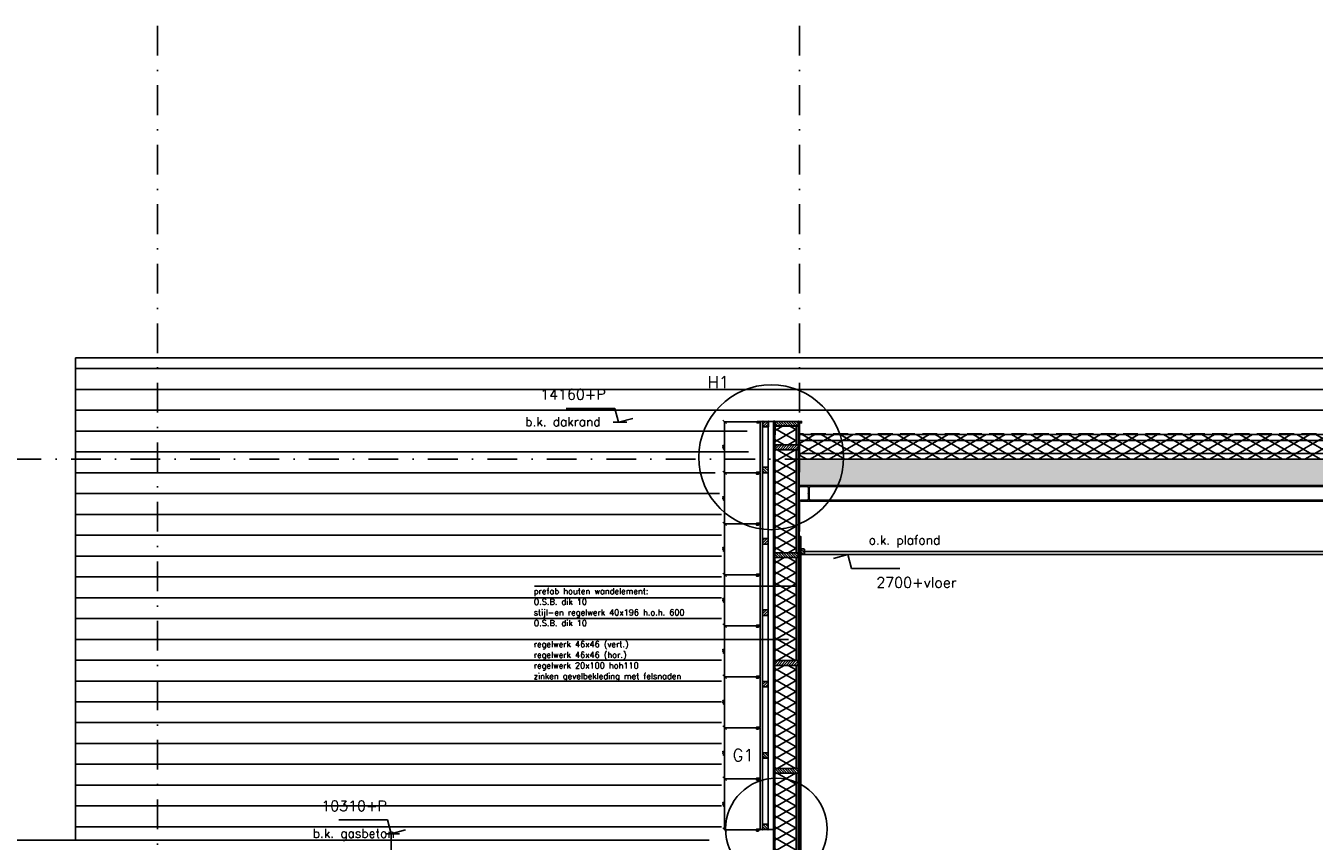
# Model space of a CAD drawing. Extents: x 0 to 317513, y 0 to 193913.
# Tile 29 of 105: x 202916 to 213749, y 103087 to 109939. Entities that reach past the tile are written whole.
import ezdxf

# ---------------------------------------------------------------- set-up
doc = ezdxf.new("R2010")
doc.units = 0
doc.header["$LTSCALE"] = 20
doc.header["$MEASUREMENT"] = 0
doc.header["$PDSIZE"] = -1
for name, pattern in [('DASHDOT', [25, 12.5, -6.25, 0, -6.25]), ('DD1', [2.66667, 1.66667, -0.5, 0, -0.5]), ('HIDDEN', [9.375, 6.25, -3.125])]:
    doc.linetypes.add(name, pattern=pattern)
doc.layers.get('0').update_dxf_attribs({"linetype": 'CONTINUOUS'})
doc.layers.get('DEFPOINTS').update_dxf_attribs({"linetype": 'CONTINUOUS'})
for name, color, linetype in [('25', 7, 'CONTINUOUS'), ('_DETAILNUMMERS', 4, 'CONTINUOUS'), ('_DETAILNUMMERSTEKST', 4, 'CONTINUOUS'), ('A--01A1_ACEER', 1, 'CONTINUOUS'), ('A--A21--_F-23-', 9, 'CONTINUOUS'), ('A--A23--_F--3-', 9, 'CONTINUOUS'), ('A--A25--_F--3-', 9, 'CONTINUOUS'), ('A--A42--_F--3-', 9, 'CONTINUOUS'), ('A--A42--_F-23-', 9, 'CONTINUOUS'), ('A--L13D3_VLOEREN', 3, 'CONTINUOUS'), ('A--L21--', 3, 'CONTINUOUS'), ('A--L21--_F-23-', 4, 'CONTINUOUS'), ('A--L21D2_BUITENWAND', 2, 'CONTINUOUS'), ('A--L21D3_BUITENWAND', 3, 'CONTINUOUS'), ('A--L25--', 7, 'CONTINUOUS'), ('A--L25--_F-23-', 7, 'CONTINUOUS'), ('A--L27DC4_DAKEN', 4, 'HIDDEN'), ('A--L28--', 7, 'CONTINUOUS'), ('A--L28--_F--3-', 1, 'CONTINUOUS'), ('A--L28D1_KONSTRUKTIES', 1, 'CONTINUOUS'), ('A--L31--', 2, 'CONTINUOUS'), ('A--L31A1_BUITENKOZIJN', 1, 'CONTINUOUS'), ('A--L35-D2-_PLAFONDS', 2, 'CONTINUOUS'), ('A--L35-D4-_PLAFONDS', 4, 'CONTINUOUS'), ('A--L42--', 7, 'CONTINUOUS'), ('A--L42--_F--3-', 7, 'CONTINUOUS'), ('A--L42--_F-23-', 7, 'CONTINUOUS'), ('A--M$1A-_F123-', 1, 'CONTINUOUS'), ('A--M01A1_MAATVOERING', 1, 'CONTINUOUS'), ('A--M01B1_HOOGTE_MAATV', 1, 'CONTINUOUS'), ('A--T$1A-_F123_20', 1, 'CONTINUOUS'), ('A--T01A-25_TEKST', 2, 'CONTINUOUS'), ('A--T01B2_HOOGTE_MAATV', 2, 'CONTINUOUS'), ('A--T01B3_HOOGTE_MAATV', 3, 'CONTINUOUS'), ('STRAMIEN', 8, 'DD1'), ('X--LR---_CP', 7, 'CONTINUOUS')]:
    doc.layers.add(name, color=color, linetype=linetype)
doc.styles.add('HIEMSTRA', font='romans.shx')
doc.styles.add('HOOGTEXT', font='ROMANS.shx', dxfattribs={"height": 2.5})
doc.styles.add('MAATLIJN', font='ROMANS')
doc.dimstyles.new('ALFA25', dxfattribs={"dimscale": 0.3, "dimtxt": 50, "dimasz": 100, "dimexe": 0, "dimexo": 0, "dimgap": 2, "dimtad": 1, "dimdec": 0, "dimzin": 0, "dimdsep": 46, "dimtxsty": 'MAATLIJN', "dimblk1": 'OBLIQUE', "dimblk2": 'OBLIQUE', "dimsah": 1, "dimcen": 0, "dimclrd": 1, "dimclre": 1, "dimclrt": 2, "dimadec": 0, "dimazin": 0, "dimtfac": 0.75, "dimtdec": 4, "dimtix": 1, "dimtmove": 2, "dimatfit": 3, "dimldrblk": 'OBLIQUE', "dimfxl": 0, "dimtvp": 1.5, "dimtolj": 1, "dimtzin": 0, "dimarcsym": 0})
pattern_1 = [(45, (0, 0), (-10.6066, 10.6066), [])]

# ---------------------------------------------------------------- blocks, each defined once
blk = doc.blocks.new('Q020259-')
at = {"layer": 'A--A25--_F--3-'}
h = blk.add_hatch(dxfattribs=at)
h.set_pattern_fill('ALFALINE', color=256, scale=15, style=0, pattern_type=2)
h.set_pattern_definition(pattern_1)
h.paths.add_polyline_path([(0, 0), (0, 46), (28, 46), (28, 0)])
at = {"layer": 'A--L25--_F-23-', "color": 2, "linetype": 'Continuous'}
blk.add_lwpolyline([(0, 0), (0, 46), (28, 46), (28, 0)], close=True, dxfattribs=at)
at = {"layer": 'X--LR---_CP'}
for p in [(0, 0), (0, 0), (28, 0)]:
    blk.add_point(p, dxfattribs=at)
blk = doc.blocks.new('*U866')
at = {"layer": 'A--A42--_F-23-', "linetype": 'Continuous'}
h = blk.add_hatch(dxfattribs=at)
h.set_pattern_fill('ALFALINE', color=256, scale=40, style=0)
h.set_pattern_definition([(45, (-209414.277, -101805.453), (-28.284271, 28.284271), [])])
h.paths.add_polyline_path([(0, 0), (-5, 0), (-5, 4809), (0, 4809), (5, 4809), (5, 0)])
at = {"layer": 'A--L42--_F-23-', "color": 2, "linetype": 'Continuous'}
for points in [[(0, 0), (-5, 0), (-5, 4809), (0, 4809)], [(0, 0), (5, 0), (5, 4809), (0, 4809)]]:
    blk.add_lwpolyline(points, dxfattribs=at)
blk = doc.blocks.new('*U865')
at = {"layer": 'A--A42--_F-23-', "linetype": 'Continuous'}
h = blk.add_hatch(dxfattribs=at)
h.set_pattern_fill('ALFALINE', color=256, scale=40, style=0)
h.set_pattern_definition([(45, (-209208.322, -101805.453), (-28.284271, 28.284271), [])])
h.paths.add_polyline_path([(0, 0), (-5, 0), (-5, 4811), (0, 4811), (5, 4811), (5, 0)])
at = {"layer": 'A--L42--_F-23-', "color": 2, "linetype": 'Continuous'}
for points in [[(0, 0), (-5, 0), (-5, 4811), (0, 4811)], [(0, 0), (5, 0), (5, 4811), (0, 4811)]]:
    blk.add_lwpolyline(points, dxfattribs=at)
blk = doc.blocks.new('NH40_196')
at = {"layer": 'A--A25--_F--3-'}
h = blk.add_hatch(dxfattribs=at)
h.set_pattern_fill('ALFALINE', color=256, scale=15, style=0, pattern_type=2)
h.set_pattern_definition([(45, (-6, 0), (-10.6066, 10.6066), [])])
h.paths.add_polyline_path([(0, 0), (0, 196), (40, 196), (40, 0)])
at = {"layer": 'A--L25--_F-23-', "color": 2, "linetype": 'Continuous'}
blk.add_lwpolyline([(0, 0), (0, 196), (40, 196), (40, 0)], close=True, dxfattribs=at)
at = {"layer": 'X--LR---_CP'}
for p in [(0, 0), (0, 0), (40, 0)]:
    blk.add_point(p, dxfattribs=at)
blk = doc.blocks.new('*U864')
at = {"layer": 'A--A42--_F--3-', "linetype": 'Continuous'}
h = blk.add_hatch(dxfattribs=at)
h.set_pattern_fill('ALFALINE', color=256, scale=40, angle=45, style=0)
h.set_pattern_definition([(90, (-209425.527, -101712.148), (-40, 7e-15), [])])
h.paths.add_polyline_path([(0, 0), (6, -6), (6, 3936), (0, 3936), (-6, 3936), (-6, 6)])
at = {"layer": 'A--L42--_F--3-', "color": 3, "linetype": 'Continuous'}
for points in [[(-6, 6), (-6, 6), (-6, 3936), (0, 3936)], [(6, -6), (6, -6), (6, 3936), (0, 3936)], [(6, -6), (6, -6), (6, 3936), (0, 3936)], [(6, -6), (6, -6), (6, 3936), (0, 3936)]]:
    blk.add_lwpolyline(points, dxfattribs=at)
blk = doc.blocks.new('Q020261-')
at = {"layer": 'A--A25--_F--3-'}
h = blk.add_hatch(dxfattribs=at)
h.set_pattern_fill('ALFALINE', color=256, scale=15, style=0, pattern_type=2)
h.set_pattern_definition(pattern_1)
h.paths.add_polyline_path([(0, 0), (0, 46), (46, 46), (46, 0)])
at = {"layer": 'A--L25--_F-23-', "color": 2, "linetype": 'Continuous'}
blk.add_lwpolyline([(0, 0), (0, 46), (46, 46), (46, 0)], close=True, dxfattribs=at)
at = {"layer": 'X--LR---_CP'}
for p in [(0, 0), (0, 0), (46, 0)]:
    blk.add_point(p, dxfattribs=at)
blk = doc.blocks.new('_OBLIQUE')
at = {"color": 0, "linetype": 'ByBlock'}
blk.add_line((-0.5, -0.5), (0.5, 0.5), dxfattribs=at)
blk = doc.blocks.new('*D258')
at = {"color": 1, "linetype": 'ByBlock'}
for p, q in [((209079, 125105), (208792, 125105)), ((208792, 124676), (208792, 125105)), ((209091, 124676), (208792, 124676))]:
    blk.add_line(p, q, dxfattribs=at)
at = {"layer": 'DEFPOINTS', "color": 0, "linetype": 'ByBlock'}
for p in [(208792, 125105), (209079, 125105), (209091, 124676)]:
    blk.add_point(p, dxfattribs=at)
at = {"color": 1, "linetype": 'ByBlock', "xscale": 30, "yscale": 30, "zscale": 30}
for p, rotation in [((208792, 125105), 90), ((208792, 124676), 270)]:
    blk.add_blockref('_OBLIQUE', p, dxfattribs=dict(at, rotation=rotation))
at = {"color": 2, "linetype": 'ByBlock', "insert": (208783, 124891), "char_height": 15, "attachment_point": 5, "rotation": 90, "style": 'MAATLIJN'}
blk.add_mtext('\\A1;429', dxfattribs=at)
blk = doc.blocks.new('*D259')
at = {"color": 1, "linetype": 'ByBlock'}
for p, q in [((209079, 124676), (208792, 124676)), ((208792, 124248), (208792, 124676)), ((209091, 124248), (208792, 124248))]:
    blk.add_line(p, q, dxfattribs=at)
at = {"layer": 'DEFPOINTS', "color": 0, "linetype": 'ByBlock'}
for p in [(208792, 124676), (209079, 124676), (209091, 124248)]:
    blk.add_point(p, dxfattribs=at)
at = {"color": 1, "linetype": 'ByBlock', "xscale": 30, "yscale": 30, "zscale": 30}
for p, rotation in [((208792, 124676), 90), ((208792, 124248), 270)]:
    blk.add_blockref('_OBLIQUE', p, dxfattribs=dict(at, rotation=rotation))
at = {"color": 2, "linetype": 'ByBlock', "insert": (208783, 124462), "char_height": 15, "attachment_point": 5, "rotation": 90, "style": 'MAATLIJN'}
blk.add_mtext('\\A1;429', dxfattribs=at)
blk = doc.blocks.new('*D260')
at = {"color": 1, "linetype": 'ByBlock'}
for p, q in [((209079, 124248), (208792, 124248)), ((208792, 123819), (208792, 124248)), ((209091, 123819), (208792, 123819))]:
    blk.add_line(p, q, dxfattribs=at)
at = {"layer": 'DEFPOINTS', "color": 0, "linetype": 'ByBlock'}
for p in [(208792, 124248), (209079, 124248), (209091, 123819)]:
    blk.add_point(p, dxfattribs=at)
at = {"color": 1, "linetype": 'ByBlock', "xscale": 30, "yscale": 30, "zscale": 30}
for p, rotation in [((208792, 124248), 90), ((208792, 123819), 270)]:
    blk.add_blockref('_OBLIQUE', p, dxfattribs=dict(at, rotation=rotation))
at = {"color": 2, "linetype": 'ByBlock', "insert": (208783, 124034), "char_height": 15, "attachment_point": 5, "rotation": 90, "style": 'MAATLIJN'}
blk.add_mtext('\\A1;429', dxfattribs=at)
blk = doc.blocks.new('*D261')
at = {"color": 1, "linetype": 'ByBlock'}
for p, q in [((209079, 123819), (208792, 123819)), ((208792, 123391), (208792, 123819)), ((209091, 123391), (208792, 123391))]:
    blk.add_line(p, q, dxfattribs=at)
at = {"layer": 'DEFPOINTS', "color": 0, "linetype": 'ByBlock'}
for p in [(208792, 123819), (209079, 123819), (209091, 123391)]:
    blk.add_point(p, dxfattribs=at)
at = {"color": 1, "linetype": 'ByBlock', "xscale": 30, "yscale": 30, "zscale": 30}
for p, rotation in [((208792, 123819), 90), ((208792, 123391), 270)]:
    blk.add_blockref('_OBLIQUE', p, dxfattribs=dict(at, rotation=rotation))
at = {"color": 2, "linetype": 'ByBlock', "insert": (208783, 123605), "char_height": 15, "attachment_point": 5, "rotation": 90, "style": 'MAATLIJN'}
blk.add_mtext('\\A1;429', dxfattribs=at)
blk = doc.blocks.new('*D262')
at = {"color": 1, "linetype": 'ByBlock'}
for p, q in [((209079, 123391), (208792, 123391)), ((208792, 122963), (208792, 123391)), ((209091, 122963), (208792, 122963))]:
    blk.add_line(p, q, dxfattribs=at)
at = {"layer": 'DEFPOINTS', "color": 0, "linetype": 'ByBlock'}
for p in [(208792, 123391), (209079, 123391), (209091, 122963)]:
    blk.add_point(p, dxfattribs=at)
at = {"color": 1, "linetype": 'ByBlock', "xscale": 30, "yscale": 30, "zscale": 30}
for p, rotation in [((208792, 123391), 90), ((208792, 122963), 270)]:
    blk.add_blockref('_OBLIQUE', p, dxfattribs=dict(at, rotation=rotation))
at = {"color": 2, "linetype": 'ByBlock', "insert": (208783, 123177), "char_height": 15, "attachment_point": 5, "rotation": 90, "style": 'MAATLIJN'}
blk.add_mtext('\\A1;429', dxfattribs=at)
blk = doc.blocks.new('*D263')
at = {"color": 1, "linetype": 'ByBlock'}
for p, q in [((209079, 122963), (208792, 122963)), ((208792, 122534), (208792, 122963)), ((209091, 122534), (208792, 122534))]:
    blk.add_line(p, q, dxfattribs=at)
at = {"layer": 'DEFPOINTS', "color": 0, "linetype": 'ByBlock'}
for p in [(208792, 122963), (209079, 122963), (209091, 122534)]:
    blk.add_point(p, dxfattribs=at)
at = {"color": 1, "linetype": 'ByBlock', "xscale": 30, "yscale": 30, "zscale": 30}
for p, rotation in [((208792, 122963), 90), ((208792, 122534), 270)]:
    blk.add_blockref('_OBLIQUE', p, dxfattribs=dict(at, rotation=rotation))
at = {"color": 2, "linetype": 'ByBlock', "insert": (208783, 122748), "char_height": 15, "attachment_point": 5, "rotation": 90, "style": 'MAATLIJN'}
blk.add_mtext('\\A1;429', dxfattribs=at)
blk = doc.blocks.new('*D264')
at = {"color": 1, "linetype": 'ByBlock'}
for p, q in [((209079, 122534), (208792, 122534)), ((208792, 122106), (208792, 122534)), ((209091, 122106), (208792, 122106))]:
    blk.add_line(p, q, dxfattribs=at)
at = {"layer": 'DEFPOINTS', "color": 0, "linetype": 'ByBlock'}
for p in [(208792, 122534), (209079, 122534), (209091, 122106)]:
    blk.add_point(p, dxfattribs=at)
at = {"color": 1, "linetype": 'ByBlock', "xscale": 30, "yscale": 30, "zscale": 30}
for p, rotation in [((208792, 122534), 90), ((208792, 122106), 270)]:
    blk.add_blockref('_OBLIQUE', p, dxfattribs=dict(at, rotation=rotation))
at = {"color": 2, "linetype": 'ByBlock', "insert": (208783, 122320), "char_height": 15, "attachment_point": 5, "rotation": 90, "style": 'MAATLIJN'}
blk.add_mtext('\\A1;429', dxfattribs=at)
blk = doc.blocks.new('*D265')
at = {"color": 1, "linetype": 'ByBlock'}
for p, q in [((209079, 122106), (208792, 122106)), ((208792, 121677), (208792, 122106)), ((209091, 121677), (208792, 121677))]:
    blk.add_line(p, q, dxfattribs=at)
at = {"layer": 'DEFPOINTS', "color": 0, "linetype": 'ByBlock'}
for p in [(208792, 122106), (209079, 122106), (209091, 121677)]:
    blk.add_point(p, dxfattribs=at)
at = {"color": 1, "linetype": 'ByBlock', "xscale": 30, "yscale": 30, "zscale": 30}
for p, rotation in [((208792, 122106), 90), ((208792, 121677), 270)]:
    blk.add_blockref('_OBLIQUE', p, dxfattribs=dict(at, rotation=rotation))
at = {"color": 2, "linetype": 'ByBlock', "insert": (208783, 121891), "char_height": 15, "attachment_point": 5, "rotation": 90, "style": 'MAATLIJN'}
blk.add_mtext('\\A1;429', dxfattribs=at)
blk = doc.blocks.new('Q020490-')
at = {"layer": 'A--L28--_F--3-', "color": 4, "linetype": 'Continuous'}
blk.add_lwpolyline([(70, -66.5), (-70, -66.5), (-70, -58), (-14.75, -58, 0.41421356), (-2.75, -46), (-2.75, 46, 0.41421356), (-14.75, 58), (-70, 58), (-70, 66.5), (70, 66.5), (70, 58), (14.75, 58, 0.41421356), (2.75, 46), (2.75, -46, 0.41421356), (14.75, -58), (70, -58)], format="xyb", close=True, dxfattribs=at)
at = {"layer": 'X--LR---_CP'}
for p in [(-2.75, 0), (0, 0), (2.75, 0)]:
    blk.add_point(p, dxfattribs=at)
blk = doc.blocks.new('HOOGTEP')
at = {"layer": 'A--M01A1_MAATVOERING'}
for p, q in [((0, 0), (0.62, 2.33)), ((0.62, 2.33), (8.79, 2.33)), ((-2.41, 0.65), (0, 0))]:
    blk.add_line(p, q, dxfattribs=at)
at = {"layer": 'A--M01B1_HOOGTE_MAATV'}
blk.add_line((-1.38, 0), (0.91, 0), dxfattribs=at)
at = {"layer": 'A--T01B2_HOOGTE_MAATV', "style": 'HOOGTEXT', "flags": 4}
blk.add_attdef('TEKST', (1.84, -0.67), '', height=1.5, dxfattribs=at)
at = {"layer": 'A--T01B3_HOOGTE_MAATV', "style": 'HOOGTEXT', "flags": 4}
blk.add_attdef('HOOGTE', (1.67, 3.82), '', height=1.75, dxfattribs=at)

msp = doc.modelspace()

# ---------------------------------------------------------------- hatches: boundary and pattern name
at = {"layer": 'A--A21--_F-23-'}
h = msp.add_hatch(dxfattribs=at)
h.set_pattern_fill('ALFAISO', color=256, scale=80, angle=270, style=0, pattern_type=2)
h.set_pattern_definition([(210, (347337.26, 10540), (-40, 69.282032), []), (150, (347337.26, 10540), (40, 69.282032), [])])
h.paths.add_polyline_path([(217709.6, 106295.9), (209420.6, 106295.9), (209420.6, 106503.9), (217709.6, 106503.9)])
h = msp.add_hatch(dxfattribs=at)
h.set_pattern_fill('ALFAISO', color=256, scale=80, angle=270, style=0, pattern_type=2)
h.set_pattern_definition([(210, (321630.194, 1947.54), (-40, 69.282032), []), (150, (321630.194, 1947.54), (40, 69.282032), [])])
h.paths.add_polyline_path([(209213.8, 106376.9), (209393.8, 106376.9), (209393.8, 105510.6), (209213.8, 105510.6)])
h = msp.add_hatch(dxfattribs=at)
h.set_pattern_fill('ALFAISO', color=256, scale=80, angle=270, style=0, pattern_type=2)
h.set_pattern_definition([(150, (321629.74, 209033.63), (-40, -69.282032), []), (210, (321629.74, 209033.63), (40, -69.282032), [])])
h.paths.add_polyline_path([(209213.3, 104604.3), (209393.3, 104604.3), (209393.3, 105470.6), (209213.3, 105470.6)])
h = msp.add_hatch(dxfattribs=at)
h.set_pattern_fill('ALFAISO', color=256, scale=80, angle=270, style=0, pattern_type=2)
h.set_pattern_definition([(150, (321629.74, 208127.346), (-40, -69.282032), []), (210, (321629.74, 208127.346), (40, -69.282032), [])])
h.paths.add_polyline_path([(209213.3, 103698), (209393.3, 103698), (209393.3, 104564.3), (209213.3, 104564.3)])
h = msp.add_hatch(dxfattribs=at)
h.set_pattern_fill('ALFAISO', color=256, scale=80, angle=270, style=0, pattern_type=2)
h.set_pattern_definition([(210, (321629.74, -771.31), (-40, 69.282032), []), (150, (321629.74, -771.31), (40, 69.282032), [])])
h.paths.add_polyline_path([(209213.3, 103658), (209393.3, 103658), (209393.3, 102791.7), (209213.3, 102791.7)])
at = {"layer": 'A--A23--_F--3-'}
h = msp.add_hatch(dxfattribs=at)
h.set_pattern_fill('ALFABET', color=256, scale=20, angle=1, style=0, pattern_type=2)
h.set_pattern_definition([(134, (352898.12, 100), (86.32078, 83.359004), []), (129, (352898.12, 100), (-143.64922, -10.04493), [15, -165]), (184, (352898.12, 100), (30.37155, 149.9312), [12, -132]), (78.5486, (352886.15, 99.16), (-113.27778, 139.88618), [12.74804, -140.22842]), (132.8158, (352898.82, 140), (-213.99344, -29.37358), [22.5, -247.5]), (82.3644, (352880.98, 137.55), (-183.50393, 198.05632), [19.12206, -210.3426]), (187.8158, (352898.82, 140), (-183.50378, 198.05647), [18, -198]), (158, (352878.65, 130.34), (-120.76856, -78.42802), [15, -165]), (213, (352878.65, 130.34), (-46.12453, 145.85721), [12, -132]), (107.5486, (352868.58, 123.81), (-166.89315, 67.42906), [12.74804, -140.22842]), (141.5, (352898.12, 100), (-1.269641, 66.611074), [0, -130.4, 0, -134, 0, -132.5]), (171.5, (352898.12, 100), (-51.229207, 79.788568), [0, -76.4, 0, -127.4, 0, -50.5]), (211.5, (352942.71, 99.22), (-106.826954, -2.64699), [0, -50, 0, -156, 0, -207]), (221.5, (352962.71, 98.87), (-116.270055, 22.05355), [0, -65, 0, -103.6, 0, -147]), (221.5, (352962.71, 98.87), (-116.270055, 22.05355), [0, -65, 0, -103.6, 0, -147])])
h.paths.add_polyline_path([(209419.3, 106295.9), (209419.3, 106075.9), (239012.3, 106075.9), (239012.3, 106295.9)])

# ---------------------------------------------------------------- linework, layer by layer
at = {"layer": '_DETAILNUMMERS'}
for centre, radius in [((209184, 106313.4), 608.7), ((209227.5, 103189.3), 427.3)]:
    msp.add_circle(centre, radius, dxfattribs=at)
at = {"layer": 'A--01A1_ACEER'}
for p, q in [((205988.8, 103148.8), (205989.4, 102743.7)), ((208660.8, 103095.9), (167795.5, 103095.9))]:
    msp.add_line(p, q, dxfattribs=at)
at = {"layer": 'A--A21--_F-23-'}
for p, q in [((209282.3, 106576.2), (209213.3, 106536.5)), ((209393.3, 106451.5), (209213.3, 106555.4)), ((209393.3, 106548), (209213.3, 106444.1)), ((209393.3, 106543.9), (209337.2, 106576.2)), ((209293.3, 106416.9), (209213.3, 106463)), ((209393.3, 106455.6), (209326.2, 106416.9))]:
    msp.add_line(p, q, dxfattribs=at)
at = {"layer": 'A--L13D3_VLOEREN'}
for p, q in [((209421.2, 106454.8), (217709.6, 106454)), ((209421.2, 106344.8), (217709.6, 106344))]:
    msp.add_line(p, q, dxfattribs=at)
at = {"layer": 'A--L21--'}
for points in [[(209213.8, 106416.9), (209393.8, 106416.9), (209393.8, 106576.2), (209213.8, 106576.2)], [(217709.6, 106295.9), (209420.6, 106295.9), (209420.6, 106503.9), (217709.6, 106503.9)], [(209213.8, 106376.9), (209393.8, 106376.9), (209393.8, 105510.6), (209213.8, 105510.6)], [(209213.3, 104604.3), (209393.3, 104604.3), (209393.3, 105470.6), (209213.3, 105470.6)], [(209213.3, 103698), (209393.3, 103698), (209393.3, 104564.3), (209213.3, 104564.3)], [(209213.3, 103658), (209393.3, 103658), (209393.3, 102791.7), (209213.3, 102791.7)]]:
    msp.add_lwpolyline(points, close=True, dxfattribs=at)
at = {"layer": 'A--L21--_F-23-', "linetype": 'Continuous'}
msp.add_lwpolyline([(209419.3, 106295.9), (209419.3, 106075.9), (239012.3, 106075.9), (239012.3, 106295.9)], close=True, dxfattribs=at)
at = {"layer": 'A--L21D2_BUITENWAND'}
for p, q in [((209111.3, 106614.8), (209111.3, 105809.8)), ((209111.3, 106614.8), (209111.3, 103188.7)), ((209157.4, 106616.2), (209157.3, 103188.7)), ((209157.3, 106614.8), (209157.3, 105809.8)), ((209383.7, 106614.2), (209160.4, 106614.2)), ((209203.4, 103621.8), (209203.3, 103188.7))]:
    msp.add_line(p, q, dxfattribs=at)
at = {"layer": 'A--L21D2_BUITENWAND', "color": 4}
for p, q in [((209064.3, 103614.7), (209064.3, 103609.7)), ((209064.3, 103614.7), (209064.3, 103609.7)), ((209068.3, 103605.7), (209074.3, 103605.7)), ((209068.3, 103605.7), (209074.3, 103605.7))]:
    msp.add_line(p, q, dxfattribs=at)
for points in [[(209075.5, 106178.5), (209075.5, 106170.7), (209061.3, 106170.7), (209061.3, 106188), (209091.3, 106188), (209091.3, 106607.5, 0.4142153), (209087.3, 106611.5), (209070.4, 106611.5, 0.4103655), (209068.4, 106609.5), (209068.4, 106604.7)], [(209075.5, 105750), (209075.5, 105742.2), (209061.3, 105742.2), (209061.3, 105759.6), (209091.3, 105759.6), (209091.3, 106179, 0.4142153), (209087.3, 106183), (209070.4, 106183, 0.4103655), (209068.4, 106181.1), (209068.4, 106176.2)], [(209075.5, 105321.6), (209075.5, 105313.7), (209061.3, 105313.7), (209061.3, 105331.1), (209091.3, 105331.1), (209091.3, 105750.6, 0.4142153), (209087.3, 105754.6), (209070.4, 105754.6, 0.4103655), (209068.4, 105752.6), (209068.4, 105747.7)], [(209075.5, 104893.1), (209075.5, 104885.3), (209061.3, 104885.3), (209061.3, 104902.6), (209091.3, 104902.6), (209091.3, 105322.1, 0.4142153), (209087.3, 105326.1), (209070.4, 105326.1, 0.4103655), (209068.4, 105324.1), (209068.4, 105319.3)], [(209075.5, 104464.6), (209075.5, 104456.8), (209061.3, 104456.8), (209061.3, 104474.1), (209091.3, 104474.1), (209091.3, 104893.6, 0.4142153), (209087.3, 104897.6), (209070.4, 104897.6, 0.4103655), (209068.4, 104895.6), (209068.4, 104890.8)], [(209075.5, 104040.1), (209075.5, 104028.3), (209061.3, 104028.3), (209061.3, 104045.7), (209091.3, 104045.7), (209091.3, 104465.1, 0.4142153), (209087.3, 104469.1), (209070.4, 104469.1, 0.4103655), (209068.4, 104467.2), (209068.4, 104462.3)], [(209075.5, 103607.7), (209075.5, 103599.9), (209061.3, 103599.9), (209061.3, 103617.2), (209091.3, 103617.2), (209091.3, 104036.7, 0.4142153), (209087.3, 104040.7), (209070.4, 104040.7, 0.4103655), (209068.4, 104038.7), (209068.4, 104033.9)], [(209082.8, 103178.7), (209061.3, 103178.7), (209061.3, 103188.7), (209091.3, 103188.7), (209091.3, 103611.2, 0.4142153), (209087.3, 103615.2), (209070.4, 103615.2, 0.4103655), (209068.4, 103613.2), (209068.4, 103608.4)], [(209075.5, 103179.2), (209075.5, 103171.4), (209061.3, 103171.4), (209061.3, 103188.7), (209091.3, 103188.7), (209091.3, 103608.2, 0.4142153), (209087.3, 103612.2), (209070.4, 103612.2, 0.4103655), (209068.4, 103610.2), (209068.4, 103605.4)]]:
    msp.add_lwpolyline(points, format="xyb", dxfattribs=at)
for points in [[(209064.4, 106614.8), (209106.3, 106614.8), (209106.3, 106614.8), (209203.3, 106614.8), (209203.3, 106501.8)], [(209078.6, 106610.2), (209078.6, 106602.4), (209064.4, 106602.4), (209064.4, 106614.8)], [(209085.6, 106614.8), (209118.9, 106614.8), (209118.9, 106614.8), (209215.9, 106614.8), (209215.9, 106501.8)], [(209424.3, 106610.2), (209424.3, 106602.4), (209438.5, 106602.4), (209438.5, 106614.8), (209438.5, 106614.8), (209176.2, 106614.8)], [(209422.1, 106614.8), (209393.4, 106614.8), (209393.4, 106614.8), (209422.3, 106614.8), (209422.3, 106501.8)], [(209423.8, 106614.8), (209419.3, 106614.8), (209419.3, 106614.8), (209419.3, 106614.8), (209419.3, 106501.8)], [(209073, 103183.7), (209106.3, 103183.7), (209106.3, 103183.7), (209203.3, 103183.7), (209203.3, 103070.8)]]:
    msp.add_lwpolyline(points, dxfattribs=at)
for centre, start, end in [((209068.3, 103614.7), 90, 180), ((209068.3, 103614.7), 90, 180), ((209068.3, 103609.7), 180, 270), ((209068.3, 103609.7), 180, 270)]:
    msp.add_arc(centre, 4, start, end, dxfattribs=at)
at = {"layer": 'A--L21D3_BUITENWAND'}
for p, q in [((217942.8, 107148.7), (203335.3, 107148.7)), ((203335.3, 103095.9), (203335.3, 107148.7)), ((217409.1, 107057.9), (203335.3, 107057.9)), ((217543.7, 106882.9), (203335.3, 106882.9)), ((217471.1, 106707.9), (203335.3, 106707.9)), ((208982.1, 106532.9), (203335.3, 106532.9)), ((208991.9, 106357.9), (203335.3, 106357.9)), ((208712.5, 106182.9), (203335.3, 106182.9)), ((208748.3, 106007.9), (203335.3, 106007.9)), ((208765.5, 105832.9), (203335.3, 105832.9)), ((208765.5, 105657.9), (203335.3, 105657.9)), ((208765.5, 105482.9), (203335.3, 105482.9)), ((208765.5, 105307.9), (203335.3, 105307.9)), ((208765.5, 105132.9), (203335.3, 105132.9)), ((208765.5, 104957.9), (203335.3, 104957.9)), ((208765.5, 104782.9), (203335.3, 104782.9)), ((208765.5, 104607.9), (203335.3, 104607.9)), ((208765.5, 104432.9), (203335.3, 104432.9)), ((208765.5, 104257.9), (203335.3, 104257.9)), ((208765.5, 104082.9), (203335.3, 104082.9)), ((208765.5, 103907.9), (203335.3, 103907.9)), ((208765.5, 103732.9), (203335.3, 103732.9)), ((208765.5, 103557.9), (203335.3, 103557.9)), ((208765.5, 103382.9), (203335.3, 103382.9)), ((208765.5, 103207.9), (203335.3, 103207.9))]:
    msp.add_line(p, q, dxfattribs=at)
at = {"layer": 'A--L27DC4_DAKEN'}
msp.add_lwpolyline([(217705.1, 106508.9), (217705.1, 106508.9), (209422.3, 106509), (209422.3, 106573.7)], dxfattribs=at)
at = {"layer": 'A--L28D1_KONSTRUKTIES'}
for p, q in [((238578.1, 106067.4), (209545.1, 106067.4)), ((238578.1, 105951.4), (209545.1, 105951.4)), ((238578.1, 105942.9), (209545.1, 105942.9))]:
    msp.add_line(p, q, dxfattribs=at)
at = {"layer": 'A--L31--'}
msp.add_line((209464, 105495.9), (216703.6, 105495.9), dxfattribs=at)
at = {"layer": 'A--L31A1_BUITENKOZIJN'}
msp.add_line((209092, 106089.9), (209092, 104583.9), dxfattribs=at)
at = {"layer": 'A--L35-D2-_PLAFONDS'}
msp.add_lwpolyline([(220370.8, 105520.9), (209464, 105520.9), (209464, 105495.9), (220370.8, 105495.9)], close=True, dxfattribs=at)
at = {"layer": 'A--L35-D4-_PLAFONDS'}
msp.add_line((209464, 105490.3), (209464, 105540.3), dxfattribs=at)
at = {"layer": 'A--T$1A-_F123_20', "const_width": 4.75}
for points in [[(209389, 105228.6, -1), (209383.8, 105228.6, -1)], [(209100.9, 104779.7, -1), (209095.7, 104779.7, -1)], [(209140.6, 104779.7, -1), (209135.4, 104779.7, -1)], [(209186.4, 104779.7, -1), (209181.2, 104779.7, -1)]]:
    msp.add_lwpolyline(points, format="xyb", close=True, dxfattribs=at)
at = {"layer": 'A--T01A-25_TEKST'}
for p, q in [((207194.6, 105229.9), (209386.4, 105229.9)), ((207194.6, 104781.1), (209329.3, 104781.1))]:
    msp.add_line(p, q, dxfattribs=at)
at = {"layer": 'STRAMIEN', "linetype": 'DASHDOT'}
for p, q in [((204022.3, 109939.1), (204022.3, 90566.6)), ((209422.3, 109939.1), (209422.3, 90566.6)), ((139283.9, 106295.9), (241970.6, 106295.9))]:
    msp.add_line(p, q, dxfattribs=at)

# ---------------------------------------------------------------- block references
ref = msp.add_blockref('HOOGTEP', (207900, 106607.4), dxfattribs=dict(xscale=-50, yscale=50, zscale=50))
ref.add_attrib('TEKST', 'b.k. dakrand', (207115.2, 106573.8), dxfattribs={"layer": 'A--T01B2_HOOGTE_MAATV', "height": 75, "style": 'HOOGTEXT', "flags": 4})
ref.add_attrib('HOOGTE', '14160+P', (207241.4, 106798.3), dxfattribs={"layer": 'A--T01B3_HOOGTE_MAATV', "height": 87.5, "style": 'HOOGTEXT', "flags": 4})
ref = msp.add_blockref('HOOGTEP', (209826.7, 105495.9), dxfattribs=dict(xscale=-50, yscale=50, zscale=50, rotation=180))
ref.add_attrib('TEKST', 'o.k. plafond', (210003.9, 105579.9), dxfattribs={"layer": 'A--T01B2_HOOGTE_MAATV', "height": 75, "style": 'HOOGTEXT', "flags": 4})
ref.add_attrib('HOOGTE', '2700+vloer', (210067.6, 105217.4), dxfattribs={"layer": 'A--T01B3_HOOGTE_MAATV', "height": 87.5, "style": 'HOOGTEXT', "flags": 4})
ref = msp.add_blockref('HOOGTEP', (205988.8, 103148.8), dxfattribs=dict(xscale=-50, yscale=50, zscale=50))
ref.add_attrib('TEKST', 'b.k. gasbeton', (205329, 103115.2), dxfattribs={"layer": 'A--T01B2_HOOGTE_MAATV', "height": 75, "style": 'HOOGTEXT', "flags": 4})
ref.add_attrib('HOOGTE', '10310+P', (205401, 103339.8), dxfattribs={"layer": 'A--T01B3_HOOGTE_MAATV', "height": 87.5, "style": 'HOOGTEXT', "flags": 4})
at = {"layer": '25', "rotation": 180}
for p in [(209160.4, 106614.2), (209157.3, 105029.7)]:
    msp.add_blockref('Q020261-', p, dxfattribs=at)
at = {"layer": '25', "xscale": -1}
for p in [(209157.3, 106183.7), (209157.3, 103783.7)]:
    msp.add_blockref('Q020261-', p, dxfattribs=at)
at = {"layer": 'A--L25--'}
for name, p, rotation in [('NH40_196', (209411.9, 106574.2), 90), ('Q020261-', (209157.3, 105629.7), 180), ('NH40_196', (209409.3, 105470.6), 90), ('Q020261-', (209157.3, 104429.7), 180), ('NH40_196', (209408.9, 103658), 90)]:
    msp.add_blockref(name, p, dxfattribs=dict(at, rotation=rotation))
at = {"layer": 'A--L25--', "xscale": -1, "rotation": 90}
for p in [(209409.3, 106416.9), (209408.9, 104604.3)]:
    msp.add_blockref('NH40_196', p, dxfattribs=at)
at = {"layer": 'A--L25--', "xscale": -1}
for name, p in [('Q020259-', (209459.8, 105497.3)), ('Q020261-', (209157.3, 103183.7))]:
    msp.add_blockref(name, p, dxfattribs=at)
at = {"layer": 'A--L28--', "xscale": -1}
msp.add_blockref('Q020490-', (209499.3, 106009.4), dxfattribs=at)
at = {"layer": 'A--L42--'}
for name, p in [('*U865', (209208.3, 101805.5)), ('*U866', (209414.3, 101805.5)), ('*U864', (209425.5, 101712.1))]:
    msp.add_blockref(name, p, dxfattribs=at)

# ---------------------------------------------------------------- texts
at = {"layer": '_DETAILNUMMERSTEKST', "style": 'HIEMSTRA'}
for s, p in [('H1', (208648.3, 106893.7)), ('G1', (208859.8, 103760.2))]:
    msp.add_text(s, height=100, dxfattribs=at).set_placement(p)
at = {"layer": 'A--T01A-25_TEKST', "style": 'HIEMSTRA'}
for s, p in [('prefab houten wandelement:', (207186.5, 105162.8)), ('O.S.B. dik 10', (207186.5, 105073.6)), ('stijl-en regelwerk 40x196 h.o.h. 600', (207186.5, 104984.4)), ('O.S.B. dik 10', (207186.5, 104895.2)), ('regelwerk 46x46 (vert.)', (207186.5, 104716.8)), ('regelwerk 46x46 (hor.)', (207186.5, 104627.6)), ('regelwerk 20x100 hoh110', (207186.5, 104538.3)), ('zinken gevelbekleding met felsnaden', (207186.5, 104449.1))]:
    msp.add_text(s, height=50, dxfattribs=at).set_placement(p)

# ---------------------------------------------------------------- dimensions: what is measured, and where the dimension line sits
at = {"layer": 'A--M$1A-_F123-'}
for base, p1, p2, picture, middle, set_off in [((208791.5458, 106610.9761), (209091.2972, 106182.5049), (209078.8673, 106610.9761), '*D258', (208783.4458, 106396.7405), (0, -18493.8938)), ((208791.5458, 106182.5049), (209091.2972, 105754.0337), (209078.8673, 106182.5049), '*D259', (208783.4458, 105968.2693), (0, -18493.8938)), ((208791.5, 105754), (209091.3, 105325.6), (209078.9, 105754), '*D260', (208783.4, 105539.8), (0, -18493.9)), ((208791.5458, 105325.5625), (209091.2972, 104897.0913), (209078.8673, 105325.5625), '*D261', (208783.4458, 105111.3269), (0, -18493.8938)), ((208791.5458, 104897.0913), (209091.2972, 104468.6201), (209078.8673, 104897.0913), '*D262', (208783.4458, 104682.8557), (0, -18493.8938)), ((208791.5458, 104468.6201), (209091.2972, 104040.1489), (209078.8673, 104468.6201), '*D263', (208783.4458, 104254.3845), (0, -18493.8938)), ((208791.5, 104040.1), (209091.3, 103611.7), (209078.9, 104040.1), '*D264', (208783.4, 103825.9), (0, -18493.9)), ((208791.5458, 103611.6777), (209091.2972, 103183.2065), (209078.8673, 103611.6777), '*D265', (208783.4458, 103397.4421), (0, -18493.8938))]:
    dim = msp.add_linear_dim(base=base, p1=p1, p2=p2, angle=270, dimstyle='ALFA25', dxfattribs=at)
    dim.commit()
    dim.dimension.update_dxf_attribs({"geometry": picture, "text_midpoint": middle, "insert": set_off})

doc.saveas('drawing.dxf')
